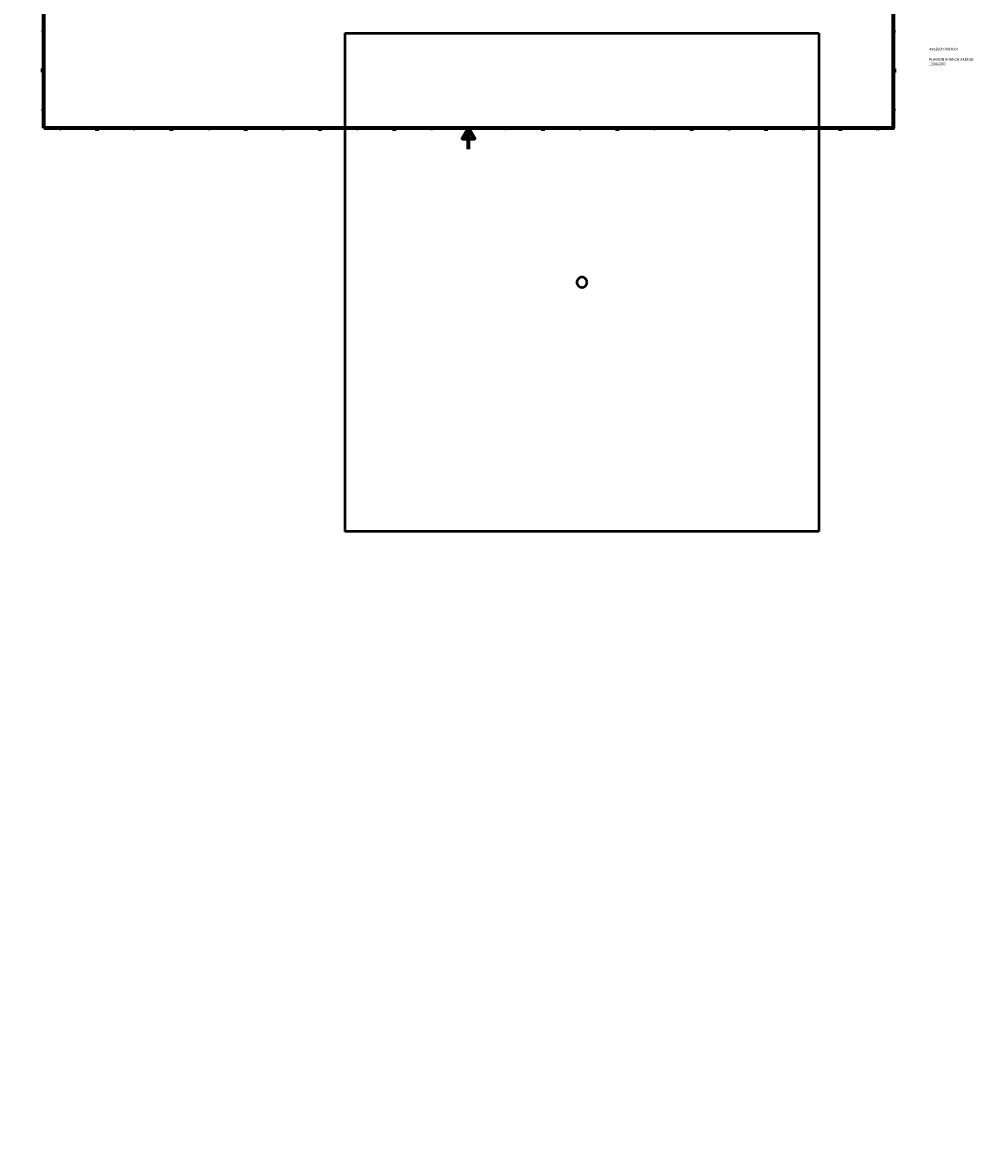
# Model space of a CAD drawing. Header units: millimetres. Extents: x -309 to 1517, y -947 to 1065.
# Tile 1 of 5: x 0 to 898, y -947 to 119. Entities that reach past the tile are written whole.
import ezdxf

# ---------------------------------------------------------------- set-up
doc = ezdxf.new("R2010")
doc.units = ezdxf.units.MM
for name, color, linetype, lineweight in [('Border (ANSI)', 7, 'Continuous', 70), ('Dimension (ANSI)', 7, 'Continuous', 25), ('Title (ISO)', 7, 'Continuous', 50), ('Visible (ANSI)', 7, 'Continuous', 50)]:
    doc.layers.add(name, color=color, linetype=linetype, lineweight=lineweight)
doc.styles.add('Note Text (ANSI)', font='tahoma.ttf')
doc.styles.add('Note Text (ISO)', font='tahoma.ttf')
doc.dimstyles.new('Default - mm (ANSI)', dxfattribs={"dimtxt": 2.4, "dimasz": 2.5, "dimexe": 3.175, "dimexo": 1.6002, "dimgap": 0.8, "dimtad": 0, "dimtoh": 1, "dimdec": 0, "dimrnd": 1e-08, "dimzin": 4, "dimdsep": 46, "dimtxsty": 'Note Text (ANSI)', "dimcen": 0.09, "dimdle": 10, "dimclrd": 256, "dimclre": 256, "dimclrt": 5, "dimadec": 1, "dimazin": 1, "dimtfac": 1.27, "dimtofl": 0, "dimtmove": 0, "dimatfit": 3, "dimfxl": 1, "dimtolj": 1, "dimtzin": 4, "dimlwd": -1, "dimlwe": -1, "dimarcsym": 0})

# ---------------------------------------------------------------- blocks, each defined once
blk = doc.blocks.new('Borders Default Border')
at = {"layer": 'Border (ANSI)'}
for p, q in [((70.1, 574), (70.1, 576.8)), ((140.2, 574), (140.2, 576.8)), ((210.2, 574), (210.2, 576.8)), ((280.3, 574), (280.3, 576.8)), ((350.4, 574), (350.4, 576.8)), ((490.6, 574), (490.6, 576.8)), ((560.7, 574), (560.7, 576.8)), ((630.8, 574), (630.8, 576.8)), ((700.8, 574), (700.8, 576.8)), ((770.9, 574), (770.9, 576.8)), ((20, 519.7), (17.2, 519.7)), ((821, 519.7), (823.8, 519.7)), ((20, 445.5), (17.2, 445.5)), ((821, 445.5), (823.8, 445.5)), ((20, 371.2), (17.2, 371.2)), ((821, 371.2), (823.8, 371.2)), ((20, 222.7), (17.2, 222.7)), ((821, 222.7), (823.8, 222.7)), ((20, 148.5), (17.2, 148.5)), ((821, 148.5), (823.8, 148.5)), ((20, 74.3), (17.2, 74.3)), ((821, 74.3), (823.8, 74.3)), ((70.1, 20), (70.1, 17.2)), ((140.2, 20), (140.2, 17.2)), ((210.2, 20), (210.2, 17.2)), ((280.3, 20), (280.3, 17.2)), ((350.4, 20), (350.4, 17.2)), ((490.6, 20), (490.6, 17.2)), ((560.7, 20), (560.7, 17.2)), ((630.8, 20), (630.8, 17.2)), ((700.8, 20), (700.8, 17.2)), ((770.9, 20), (770.9, 17.2))]:
    blk.add_line(p, q, dxfattribs=at)
at = {"layer": 'Border (ANSI)', "flags": 128}
for points in [[(420.5, 594), (420.5, 574), (414.7, 584), (426.3, 584), (420.5, 574)], [(20, 20), (20, 574), (821, 574), (821, 20), (20, 20)], [(0, 297), (20, 297), (10, 302.8), (10, 291.2), (20, 297)], [(841, 297), (821, 297), (831, 302.8), (831, 291.2), (821, 297)], [(420.5, 0), (420.5, 20), (414.7, 10), (426.3, 10), (420.5, 20)]]:
    blk.add_lwpolyline(points, dxfattribs=at)
at = {"layer": 'Border (ANSI)', "color": 5, "true_color": 0x0000ff, "char_height": 2.4, "attachment_point": 7, "style": 'Note Text (ANSI)'}
for s, insert in [('1', (34.5, 574.4)), ('2', (104.4, 574.4)), ('3', (174.5, 574.3)), ('4', (244.5, 574.4)), ('5', (314.7, 574.3)), ('6', (384.7, 574.3)), ('7', (454.8, 574.4)), ('8', (524.8, 574.3)), ('9', (594.9, 574.4)), ('10', (664.3, 574.3)), ('11', (734.4, 574.4)), ('12', (804.5, 574.4)), ('A', (17.4, 555.7)), ('A', (821.6, 555.7)), ('B', (17.7, 481.4)), ('B', (821.9, 481.4)), ('C', (17.5, 407.1)), ('C', (821.7, 407.1)), ('D', (17.5, 332.9)), ('D', (821.7, 332.9)), ('E', (17.7, 258.7)), ('E', (821.9, 258.7)), ('F', (17.8, 184.4)), ('F', (822, 184.4)), ('G', (17.4, 110.1)), ('G', (821.6, 110.1)), ('H', (17.5, 35.9)), ('H', (821.7, 35.9)), ('1', (34.5, 17.2)), ('2', (104.4, 17.2)), ('3', (174.5, 17.1)), ('4', (244.5, 17.2)), ('5', (314.7, 17.1)), ('6', (384.7, 17.1)), ('7', (454.8, 17.2)), ('8', (524.8, 17.1)), ('9', (594.9, 17.2)), ('10', (664.3, 17.1)), ('11', (734.4, 17.2)), ('12', (804.5, 17.2))]:
    blk.add_mtext(s, dxfattribs=dict(at, insert=insert))
blk = doc.blocks.new('Title Blocks ISO')
at = {"layer": 'Title (ISO)', "color": 232, "true_color": 0xca0064, "style": 'Note Text (ISO)'}
for tag, p in [('PART_NUMBER_001', (34.2, 73.1)), ('DESCRIPTION_001', (33.8, 63.4)), ('DESCRIPTION_002', (33.7, 59.2))]:
    blk.add_attdef(tag, p, '', height=2.5, dxfattribs=at)
blk = doc.blocks.new('*D9')
at = {"layer": 'Defpoints', "color": 0, "transparency": 16777216}
for p in [(449.4, 243), (605.7, -946.8)]:
    blk.add_point(p, dxfattribs=at)
at = {"layer": 'Dimension (ANSI)', "transparency": 16777216}
for p, q in [((458.5, 173.3), (449.7, 240.5)), ((455.4, 173.3), (458.5, 173.3))]:
    blk.add_line(p, q, dxfattribs=at)
blk.add_solid([(450.1, 240.6), (449.3, 240.5), (449.4, 243)], dxfattribs=at)
at = {"layer": 'Dimension (ANSI)', "color": 5, "transparency": 16777216, "insert": (445, 174.6), "char_height": 2.4, "attachment_point": 1, "style": 'Note Text (ANSI)'}
blk.add_mtext('\\A1;∅1200', dxfattribs=at)

msp = doc.modelspace()

# ---------------------------------------------------------------- linework, layer by layer
at = {"layer": 'Visible (ANSI)'}
for p, q in [((304.03, 109.53), (751.03, 109.53)), ((304.03, 109.53), (304.03, -360.47)), ((751.03, 109.53), (751.03, -360.47)), ((751.03, -360.47), (304.03, -360.47))]:
    msp.add_line(p, q, dxfattribs=at)
msp.add_open_spline([(532.33, -125.47), (532.33, -126.07), (532.21, -126.72), (531.72, -127.9), (531.35, -128.44), (530.5, -129.29), (529.96, -129.66), (528.78, -130.15), (528.13, -130.27), (526.93, -130.27), (526.29, -130.15), (525.1, -129.66), (524.56, -129.29), (523.71, -128.44), (523.34, -127.9), (522.85, -126.72), (522.73, -126.07), (522.73, -124.87), (522.85, -124.23), (523.34, -123.04), (523.71, -122.5), (524.56, -121.65), (525.1, -121.28), (526.29, -120.79), (526.93, -120.67), (528.13, -120.67), (528.78, -120.79), (529.96, -121.28), (530.5, -121.65), (531.35, -122.5), (531.72, -123.04), (532.21, -124.23), (532.33, -124.87), (532.33, -125.47)], degree=3, knots=[0, 0, 0, 0, 0.1808104, 0.1808104, 0.3616209, 0.3616209, 0.5424313, 0.5424313, 0.7232418, 0.7232418, 0.9040522, 0.9040522, 1.0848627, 1.0848627, 1.2656731, 1.2656731, 1.4464835, 1.4464835, 1.627294, 1.627294, 1.8081044, 1.8081044, 1.9889149, 1.9889149, 2.1697253, 2.1697253, 2.3505357, 2.3505357, 2.5313462, 2.5313462, 2.7121566, 2.7121566, 2.8929671, 2.8929671, 2.8929671, 2.8929671], dxfattribs=at)

# ---------------------------------------------------------------- block references
msp.add_blockref('Borders Default Border', (0, 0))
msp.add_blockref('Title Blocks ISO', (821, 20)).add_auto_attribs({'PART_NUMBER_001': '4958031200200T', 'DESCRIPTION_001': 'PLASSON BRANCH SADDLE', 'DESCRIPTION_002': '1200x200'})

# ---------------------------------------------------------------- dimensions: what is measured, and where the dimension line sits
at = {"layer": 'Dimension (ANSI)'}
dim = msp.add_diameter_dim_2p(p1=(605.67, -946.78), p2=(449.39, 243), dimstyle='Default - mm (ANSI)', override={"dimgap": 0.8, "dimtih": 1, "dimdec": 0, "dimlfac": 1, "dimtol": 0, "dimlim": 0, "dimtp": 0, "dimtm": 0, "dimtdec": 2}, dxfattribs=at)
dim.commit()
dim.dimension.update_dxf_attribs({"geometry": '*D9', "text_midpoint": (449.8, 173.31), "dimtype": 163})

doc.saveas('drawing.dxf')
